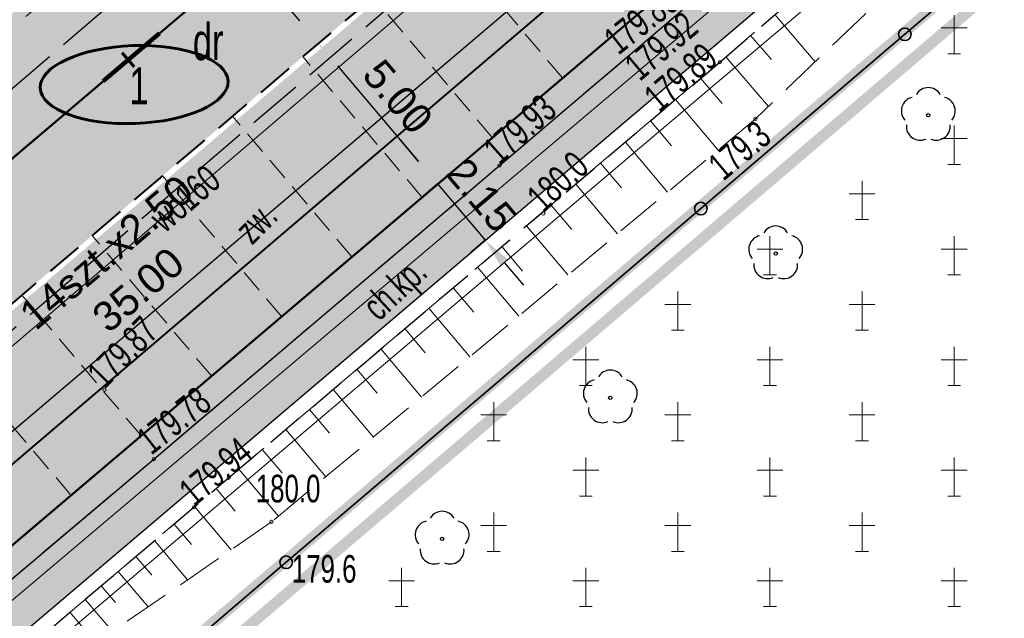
# Model space of a CAD drawing. Header units: metres. Extents: x 7429064 to 7431133, y 5709479 to 5714472.
# Tile 27 of 140: x 7429426 to 7429453, y 5709777 to 5709793. Entities that reach past the tile are written whole.
import ezdxf
from ezdxf.enums import TextEntityAlignment as Align

# ---------------------------------------------------------------- set-up
doc = ezdxf.new("R2010")
doc.units = ezdxf.units.M
for name, pattern in [('1', [0]), ('2_BUBZ02', [1.75, 1.25, -0.5]), ('2_KTCR02', [1.5, 1, -0.5]), ('2_KTJZ01', [2, 1.5, -0.5]), ('2_KTKR01', [0]), ('2_KTPL01', [2, 1.5, -0.5]), ('2_PTCM', [1.5, 1, -0.5]), ('3_1', [0]), ('3_BUBZ02', [1.75, 1.25, -0.5]), ('3_BUBZ02G', [1.75, 1.25, -0.5]), ('3_KTCR02', [1.5, 1, -0.5]), ('3_KTJZ01', [2, 1.5, -0.5]), ('3_KTKR01', [0]), ('3_KTPL01', [2, 1.5, -0.5]), ('3_PTCM', [1.5, 1, -0.5]), ('4_SUPE_01', [0]), ('4_SUPT_01', [0]), ('4_SUPW_01', [0]), ('7_1', [0]), ('7_SUPE_01', [0]), ('7_SUPT_01', [0]), ('7_SUPW_01', [0]), ('ACAD_ISO03W100', [30, 12, -18]), ('CENTER2', [1.125, 0.75, -0.125, 0.125, -0.125]), ('DASHED2', [0.375, 0.25, -0.125]), ('HIDDEN', [0.375, 0.25, -0.125])]:
    doc.linetypes.add(name, pattern=pattern)
for name, color, linetype in [('_1_Mapa', 7, 'Continuous'), ('_1_X-REFY', 7, 'Continuous'), ('C-DROGI-SYTUACJA-ETYKIETY', 7, 'Continuous'), ('zzz.gaHSDomyslna', 7, 'Continuous')]:
    doc.layers.add(name, color=color, linetype=linetype)
doc.layers.add('_Brudnopis', color=22, linetype='Continuous', lineweight=50, plot=False)
for name, color, linetype, lineweight in [('_D_7_PAS DROGOWY_PODZIAL', 1, 'Continuous', 50), ('_D_7_TEREN NIEZBEDNY DLA OB_BUD', 252, 'HIDDEN', 50), ('_D_8_Wymiary', 7, 'Continuous', 20), ('BUBZ_L_1', 252, '2_BUBZ02', 18), ('D_1_LINIA_KRAWĘŻNIK_BET_20_30 WYN 0-2 CM', 5, 'HIDDEN', 40), ('D_1_LINIA_KRAWĘŻNIK_BET_20_30 WYN 12 CM - III', 7, 'Continuous', 50), ('Dr-Krawędż nawierzchni', 250, 'DASHED2', 18), ('DZIAŁKI_ZRID', 5, 'ACAD_ISO03W100', 60), ('gaPoziome', 7, 'Continuous', 30), ('KTCR_E_T_1', 252, 'Continuous', 15), ('KTCR_L_1', 252, '2_KTCR02', 30), ('KTJZ_L_0', 252, '2_KTJZ01', 30), ('KTKR_L_0', 252, '2_KTKR01', 30), ('KTOK_L_4', 252, 'Continuous', 35), ('KTPL_E_T_0', 252, 'Continuous', 15), ('KTPL_L_0', 252, '2_KTPL01', 30), ('OBOP_T_1', 82, 'Continuous', 30), ('PTCM_L_0', 252, '2_PTCM', 18), ('RTPW_T_0', 252, 'Continuous', 15), ('RTPW_T_1', 252, 'Continuous', 15), ('SUPE_L_3', 252, '4_SUPE_01', 18), ('SUPT_L_0', 252, '4_SUPT_01', 18), ('SUPW_E_T_0', 252, 'Continuous', 15), ('SUPW_L_0', 252, '4_SUPW_01', 18)]:
    doc.layers.add(name, color=color, linetype=linetype, lineweight=lineweight)
doc.layers.add('D_1_LINIA_OBRZEŻE_BET_6x30cm - III', color=24, linetype='Continuous', lineweight=30, transparency=0.3)
for name, color, linetype, lineweight, true_color, transparency in [('D_2_HECZ_CHODNIK_KOSTKA', 7, 'Continuous', 0, 0xf7f588, 0.35), ('D_2_HECZ_DROGI KOSTKA', 7, 'Continuous', 13, 0xffbea8, 0.3), ('D_2_HECZ_JEZDNIA KR3- NOWA KONSTRUKCJA', 7, 'Continuous', 13, 0x99e6ff, 0.3)]:
    doc.layers.add(name, color=color, linetype=linetype, lineweight=lineweight, true_color=true_color, transparency=transparency)
for name, color, linetype, lineweight, true_color in [('DZIALKA_L_0', 7, '1', 40, 0x008000), ('DZIALKA_T_0', 7, 'Continuous', 40, 0x008000), ('UZYTKI_T_0', 7, 'Continuous', 18, 0x008000)]:
    doc.layers.add(name, color=color, linetype=linetype, lineweight=lineweight, true_color=true_color)
doc.styles.add('major_arial', font='arial.ttf')
doc.dimstyles.new('major_500', dxfattribs={"dimtxt": 0.8, "dimasz": 0.8, "dimexe": 0.5, "dimexo": 1, "dimgap": 0.3, "dimtad": 1, "dimzin": 1, "dimdsep": 46, "dimtxsty": 'major_arial', "dimcen": 0, "dimse1": 1, "dimse2": 1, "dimaunit": 1, "dimadec": 1, "dimazin": 0, "dimtfac": 1, "dimtix": 1, "dimtmove": 0, "dimatfit": 3, "dimfxl": 2, "dimfxlon": 1, "dimtolj": 1, "dimarcsym": 0})

# ---------------------------------------------------------------- blocks, each defined once
blk = doc.blocks.new('*D16')
at = {"layer": '_D_8_Wymiary', "color": 0, "lineweight": -2, "transparency": 16777216}
for p, q in [((7429443.857, 5709795.611), (7429442.655, 5709797.027)), ((7429416.901, 5709774.519), (7429442.369, 5709796.128)), ((7429417.169, 5709772.966), (7429415.967, 5709774.382))]:
    blk.add_line(p, q, dxfattribs=at)
at = {"layer": '_D_8_Wymiary', "color": 0, "transparency": 16777216}
for points in [[(7429442.282, 5709796.23), (7429442.455, 5709796.026), (7429442.979, 5709796.646)], [(7429416.815, 5709774.62), (7429416.987, 5709774.417), (7429416.291, 5709774.001)]]:
    blk.add_solid(points, dxfattribs=at)
at = {"layer": 'Defpoints', "color": 0, "transparency": 16777216}
for p in [(7429442.979, 5709796.646), (7429444.504, 5709794.848), (7429417.816, 5709772.204)]:
    blk.add_point(p, dxfattribs=at)
at = {"layer": '_D_8_Wymiary', "color": 0, "transparency": 16777216, "insert": (7429428.744, 5709786.373), "char_height": 0.8, "attachment_point": 5, "rotation": 40.3144, "style": 'major_arial'}
blk.add_mtext('\\A1;14szt.x2.50\\P35.00', dxfattribs=at)
blk = doc.blocks.new('*D41')
at = {"layer": '_D_8_Wymiary', "color": 0, "lineweight": -2, "transparency": 16777216}
for p, q in [((7429430.185, 5709797.125), (7429429.803, 5709796.802)), ((7429430.702, 5709796.515), (7429433.549, 5709793.16)), ((7429434.067, 5709792.55), (7429433.685, 5709792.226))]:
    blk.add_line(p, q, dxfattribs=at)
at = {"layer": '_D_8_Wymiary', "color": 0, "transparency": 16777216}
for points in [[(7429430.804, 5709796.601), (7429430.601, 5709796.429), (7429430.185, 5709797.125)], [(7429433.651, 5709793.246), (7429433.447, 5709793.074), (7429434.067, 5709792.55)]]:
    blk.add_solid(points, dxfattribs=at)
at = {"layer": 'Defpoints', "color": 0, "transparency": 16777216}
for p in [(7429430.299, 5709797.222), (7429434.395, 5709792.829), (7429434.067, 5709792.55)]:
    blk.add_point(p, dxfattribs=at)
at = {"layer": '_D_8_Wymiary', "color": 0, "transparency": 16777216, "insert": (7429432.666, 5709795.296), "char_height": 0.8, "attachment_point": 5, "rotation": 310.3144, "style": 'major_arial'}
blk.add_mtext('\\A1;6.00', dxfattribs=at)
blk = doc.blocks.new('*D42')
at = {"layer": '_D_8_Wymiary', "color": 0, "lineweight": -2, "transparency": 16777216}
for p, q in [((7429434.067, 5709792.55), (7429433.685, 5709792.226)), ((7429434.584, 5709791.94), (7429436.784, 5709789.347)), ((7429437.302, 5709788.737), (7429436.92, 5709788.414))]:
    blk.add_line(p, q, dxfattribs=at)
at = {"layer": '_D_8_Wymiary', "color": 0, "transparency": 16777216}
for points in [[(7429434.686, 5709792.026), (7429434.483, 5709791.854), (7429434.067, 5709792.55)], [(7429436.886, 5709789.434), (7429436.682, 5709789.261), (7429437.302, 5709788.737)]]:
    blk.add_solid(points, dxfattribs=at)
at = {"layer": 'Defpoints', "color": 0, "transparency": 16777216}
for p in [(7429434.395, 5709792.829), (7429437.838, 5709789.192), (7429437.302, 5709788.737)]:
    blk.add_point(p, dxfattribs=at)
at = {"layer": '_D_8_Wymiary', "color": 0, "transparency": 16777216, "insert": (7429436.224, 5709791.102), "char_height": 0.8, "attachment_point": 5, "rotation": 310.3144, "style": 'major_arial'}
blk.add_mtext('\\A1;5.00', dxfattribs=at)
blk = doc.blocks.new('*D55')
at = {"layer": '_D_8_Wymiary', "color": 0, "lineweight": -2, "transparency": 16777216}
for p, q in [((7429436.784, 5709789.347), (7429436.266, 5709789.957)), ((7429437.302, 5709788.737), (7429436.92, 5709788.414)), ((7429437.302, 5709788.737), (7429438.595, 5709787.212)), ((7429438.595, 5709787.212), (7429438.214, 5709786.889)), ((7429439.113, 5709786.602), (7429439.631, 5709785.992))]:
    blk.add_line(p, q, dxfattribs=at)
at = {"layer": '_D_8_Wymiary', "color": 0, "transparency": 16777216}
for points in [[(7429436.886, 5709789.434), (7429436.682, 5709789.261), (7429437.302, 5709788.737)], [(7429439.215, 5709786.689), (7429439.011, 5709786.516), (7429438.595, 5709787.212)]]:
    blk.add_solid(points, dxfattribs=at)
at = {"layer": 'Defpoints', "color": 0, "transparency": 16777216}
for p in [(7429437.838, 5709789.192), (7429438.595, 5709787.212), (7429438.744, 5709787.338)]:
    blk.add_point(p, dxfattribs=at)
at = {"layer": '_D_8_Wymiary', "color": 0, "transparency": 16777216, "insert": (7429438.489, 5709788.433), "char_height": 0.8, "attachment_point": 5, "rotation": 310.3144, "style": 'major_arial'}
blk.add_mtext('\\A1;2.15', dxfattribs=at)
blk = doc.blocks.new('3_OBOP02_01')
at = {"linetype": 'Continuous'}
blk.add_circle((0, 0), 0.045, dxfattribs=at)
for centre, start, end in [((0, 0.375), 30.1401, 149.8599), ((-0.357, 0.116), 102.1445, 221.86), ((0.357, 0.116), 318.14, 77.8555), ((-0.22, -0.303), 174.1482, 293.8542), ((0.22, -0.303), 246.1458, 5.8518)]:
    blk.add_arc(centre, 0.375, start, end, dxfattribs=at)
blk = doc.blocks.new('3_PTCM01')
at = {"linetype": 'Continuous'}
for p, q in [((0, 0.525), (0, -0.525)), ((0.35, 0.175), (-0.35, 0.175)), ((-0.175, -0.525), (0.175, -0.525))]:
    blk.add_line(p, q, dxfattribs=at)
blk = doc.blocks.new('3_RTPW01')
at = {"linetype": 'Continuous'}
blk.add_circle((0, 0), 0.045, dxfattribs=at)
blk = doc.blocks.new('3_RTPW02')
at = {"linetype": 'Continuous'}
blk.add_circle((0, 0), 0.045, dxfattribs=at)
blk = doc.blocks.new('X-ref_MDCP_Szara')
at = {"layer": 'BUBZ_L_1', "linetype": '3_BUBZ02G'}
for p, q in [((7429414.08, 5709783.13), (7429437.25, 5709802.67)), ((7429444.96, 5709792.04), (7429447.897, 5709794.573)), ((7429431.63, 5709780.764), (7429444.96, 5709792.04)), ((7429423.16, 5709773.59), (7429431.63, 5709780.764))]:
    blk.add_line(p, q, dxfattribs=at)
at = {"layer": 'BUBZ_L_1', "linetype": '3_BUBZ02'}
for p, q in [((7429448.928, 5709793.364), (7429445.93, 5709790.5)), ((7429445.93, 5709790.5), (7429432.791, 5709779.565)), ((7429432.791, 5709779.565), (7429418.83, 5709769.95))]:
    blk.add_line(p, q, dxfattribs=at)
at = {"layer": 'BUBZ_L_1', "linetype": '3_1'}
for p, q in [((7429446.455, 5709793.33), (7429447.556, 5709792.053)), ((7429445.8, 5709792.765), (7429446.365, 5709792.11)), ((7429445.128, 5709792.185), (7429446.287, 5709790.841)), ((7429444.443, 5709791.603), (7429445.024, 5709790.916)), ((7429443.759, 5709791.024), (7429444.916, 5709789.656)), ((7429443.078, 5709790.448), (7429443.654, 5709789.767)), ((7429442.399, 5709789.874), (7429443.547, 5709788.517)), ((7429441.724, 5709789.302), (7429442.295, 5709788.627)), ((7429441.051, 5709788.733), (7429442.189, 5709787.387)), ((7429440.38, 5709788.166), (7429440.947, 5709787.496)), ((7429439.712, 5709787.601), (7429440.842, 5709786.266)), ((7429439.047, 5709787.039), (7429439.61, 5709786.373)), ((7429438.385, 5709786.478), (7429439.505, 5709785.153)), ((7429437.725, 5709785.92), (7429438.283, 5709785.26)), ((7429437.068, 5709785.364), (7429438.18, 5709784.05)), ((7429436.413, 5709784.811), (7429436.967, 5709784.156)), ((7429435.761, 5709784.259), (7429436.864, 5709782.955)), ((7429435.112, 5709783.71), (7429435.661, 5709783.061)), ((7429434.465, 5709783.163), (7429435.559, 5709781.869)), ((7429433.821, 5709782.618), (7429434.366, 5709781.974)), ((7429433.179, 5709782.075), (7429434.265, 5709780.792)), ((7429432.54, 5709781.535), (7429433.081, 5709780.896)), ((7429431.904, 5709780.996), (7429432.981, 5709779.723)), ((7429431.29, 5709780.476), (7429431.81, 5709779.862)), ((7429430.705, 5709779.981), (7429431.696, 5709778.811)), ((7429430.148, 5709779.509), (7429430.62, 5709778.952)), ((7429429.617, 5709779.06), (7429430.516, 5709777.998)), ((7429429.112, 5709778.632), (7429429.54, 5709778.126)), ((7429428.631, 5709778.224), (7429429.446, 5709777.261)), ((7429428.172, 5709777.836), (7429428.561, 5709777.377)), ((7429427.736, 5709777.466), (7429428.475, 5709776.593)), ((7429427.32, 5709777.114), (7429427.672, 5709776.698))]:
    blk.add_line(p, q, dxfattribs=at)
at = {"layer": 'DZIALKA_L_0', "linetype": '1'}
blk.add_line((7429408.88, 5709766.76), (7429668.8, 5709988.15), dxfattribs=at)
at = {"layer": 'KTCR_L_1', "linetype": '3_KTCR02'}
for p, q in [((7429444.96, 5709792.04), (7429447.897, 5709794.573)), ((7429438.981, 5709789.233), (7429443.95, 5709793.46)), ((7429431.63, 5709780.764), (7429444.96, 5709792.04)), ((7429429.599, 5709781.272), (7429438.981, 5709789.233)), ((7429421.98, 5709774.85), (7429429.599, 5709781.272)), ((7429423.16, 5709773.59), (7429431.63, 5709780.764))]:
    blk.add_line(p, q, dxfattribs=at)
at = {"layer": 'KTJZ_L_0', "linetype": '3_KTJZ01'}
for p, q in [((7429414.99, 5709782.12), (7429437.99, 5709801.8)), ((7429441.05, 5709797.87), (7429418.51, 5709778.57))]:
    blk.add_line(p, q, dxfattribs=at)
at = {"layer": 'KTKR_L_0', "linetype": '3_KTKR01'}
for p, q in [((7429438.981, 5709789.233), (7429443.95, 5709793.46)), ((7429429.599, 5709781.272), (7429438.981, 5709789.233)), ((7429421.98, 5709774.85), (7429429.599, 5709781.272))]:
    blk.add_line(p, q, dxfattribs=at)
at = {"layer": 'KTOK_L_4'}
for p, q in [((7429449.986, 5709792.796), (7429455.524, 5709797.524)), ((7429444.448, 5709788.068), (7429449.986, 5709792.796)), ((7429438.91, 5709783.34), (7429444.448, 5709788.068)), ((7429433.192, 5709778.472), (7429438.91, 5709783.34)), ((7429427.474, 5709773.604), (7429433.192, 5709778.472))]:
    blk.add_line(p, q, dxfattribs=at)
for centre in [(7429449.986, 5709792.796), (7429444.448, 5709788.068), (7429433.192, 5709778.472)]:
    blk.add_circle(centre, 0.17, dxfattribs=at)
at = {"layer": 'KTPL_L_0', "linetype": '3_KTPL01'}
for p, q in [((7429441.05, 5709797.87), (7429418.51, 5709778.57)), ((7429438.981, 5709789.233), (7429443.95, 5709793.46)), ((7429429.599, 5709781.272), (7429438.981, 5709789.233)), ((7429421.98, 5709774.85), (7429429.599, 5709781.272))]:
    blk.add_line(p, q, dxfattribs=at)
at = {"layer": 'PTCM_L_0', "linetype": '3_PTCM'}
for p, q in [((7429438.91, 5709783.34), (7429494.29, 5709830.62)), ((7429410.32, 5709759), (7429438.91, 5709783.34))]:
    blk.add_line(p, q, dxfattribs=at)
at = {"layer": 'SUPE_L_3', "linetype": '7_SUPE_01'}
blk.add_line((7429414.13, 5709767.63), (7429446.29, 5709794.79), dxfattribs=at)
at = {"layer": 'SUPT_L_0', "linetype": '7_SUPT_01'}
for p, q in [((7429444.55, 5709791.2), (7429481.84, 5709822.66)), ((7429409.76, 5709761.79), (7429444.55, 5709791.2))]:
    blk.add_line(p, q, dxfattribs=at)
at = {"layer": 'SUPW_L_0', "linetype": '7_SUPW_01'}
blk.add_line((7429369.46, 5709736.3), (7429593.18, 5709927.23), dxfattribs=at)
at = {"layer": 'SUPW_L_0', "linetype": '7_1'}
blk.add_line((7429369.46, 5709736.3), (7429593.18, 5709927.23), dxfattribs=at)
at = {"layer": 'OBOP_T_1'}
for p in [(7429450.623, 5709790.601), (7429446.481, 5709786.846), (7429441.991, 5709782.937), (7429437.424, 5709779.104)]:
    blk.add_blockref('3_OBOP02_01', p, dxfattribs=at)
at = {"layer": 'PTCM_L_0'}
for p in [(7429451.325, 5709792.793), (7429451.325, 5709789.793), (7429448.825, 5709788.293), (7429446.325, 5709786.793), (7429451.325, 5709786.793), (7429443.825, 5709785.293), (7429448.825, 5709785.293), (7429441.325, 5709783.793), (7429446.325, 5709783.793), (7429451.325, 5709783.793), (7429438.825, 5709782.293), (7429443.825, 5709782.293), (7429448.825, 5709782.293), (7429441.325, 5709780.793), (7429446.325, 5709780.793), (7429451.325, 5709780.793), (7429438.825, 5709779.293), (7429443.825, 5709779.293), (7429448.825, 5709779.293), (7429436.325, 5709777.793), (7429441.325, 5709777.793), (7429446.325, 5709777.793), (7429451.325, 5709777.793)]:
    blk.add_blockref('3_PTCM01', p, dxfattribs=at)
at = {"layer": 'RTPW_T_0'}
for p in [(7429445.93, 5709790.5), (7429440.173, 5709787.934), (7429431.63, 5709780.764), (7429432.791, 5709779.565)]:
    blk.add_blockref('3_RTPW01', p, dxfattribs=at)
at = {"layer": 'RTPW_T_1'}
for p in [(7429444.96, 5709792.04), (7429438.981, 5709789.233), (7429428.257, 5709783.151), (7429429.599, 5709781.272), (7429430.691, 5709779.963)]:
    blk.add_blockref('3_RTPW02', p, dxfattribs=at)
at = {"layer": 'DZIALKA_T_0', "width": 0.7}
blk.add_text('1', height=1, dxfattribs=at).set_placement((7429428.935, 5709791.9), align=Align.TOP_LEFT)
at = {"layer": 'KTCR_E_T_1', "width": 0.7}
blk.add_text('ch.kp.', height=0.75, rotation=43.0909, dxfattribs=at).set_placement((7429436.198, 5709785.832), align=Align.MIDDLE)
at = {"layer": 'KTPL_E_T_0', "width": 0.7}
blk.add_text('zw.', height=0.75, rotation=45, dxfattribs=at).set_placement((7429432.374, 5709787.695), align=Align.MIDDLE)
at = {"layer": 'RTPW_T_0', "width": 0.7}
blk.add_text('179.3', height=0.75, rotation=39.7681, dxfattribs=at).set_placement((7429445.93, 5709790.5), align=Align.TOP_RIGHT)
blk.add_text('180.0', height=0.75, rotation=42.876, dxfattribs=at).set_placement((7429440.173, 5709787.934))
for s, p in [('180.0', (7429432.365, 5709780.846)), ('179.6', (7429433.344, 5709778.669))]:
    blk.add_text(s, height=0.75, dxfattribs=at).set_placement(p, align=Align.TOP_LEFT)
at = {"layer": 'RTPW_T_1', "width": 0.7}
for s, rotation, p in [('179.80', 38.0951, (7429443.9, 5709793.54)), ('179.89', 40.2269, (7429444.96, 5709792.04))]:
    blk.add_text(s, height=0.75, rotation=rotation, dxfattribs=at).set_placement(p, align=Align.RIGHT)
blk.add_text('179.92', height=0.75, rotation=40.1049, dxfattribs=at).set_placement((7429443.95, 5709793.46), align=Align.TOP_RIGHT)
for s, rotation, p in [('179.93', 41.6366, (7429438.981, 5709789.233)), ('179.87', 45.1136, (7429428.257, 5709783.151)), ('179.78', 38.2268, (7429429.529, 5709781.362)), ('179.94', 39.639, (7429430.691, 5709779.963))]:
    blk.add_text(s, height=0.75, rotation=rotation, dxfattribs=at).set_placement(p)
at = {"layer": 'SUPW_E_T_0', "width": 0.7}
blk.add_text('wo160', height=0.75, rotation=40.4785, dxfattribs=at).set_placement((7429430.442, 5709788.344), align=Align.MIDDLE)
at = {"layer": 'UZYTKI_T_0', "width": 0.7}
blk.add_text('dr', height=1, dxfattribs=at).set_placement((7429430.657, 5709793.095), align=Align.TOP_LEFT)
blk = doc.blocks.new('*U220')
at = {"layer": 'zzz.gaHSDomyslna', "color": 140}
blk.add_lwpolyline([(22.875, 19.409, 0.12, 0.12, 0), (24.4, 20.703, 0.12, 0.12, 0)], format="xyseb", dxfattribs=at)
blk = doc.blocks.new('X-ref_SOR')
at = {"layer": 'gaPoziome'}
blk.add_blockref('*U220', (7429405.348, 5709772.117), dxfattribs=at)
blk = doc.blocks.new('AeccTickLine')
at = {"color": 0, "linetype": 'ByBlock', "lineweight": -2}
blk.add_line((0, 1), (0, -1), dxfattribs=at)
blk = doc.blocks.new('OŚ_Dąbrowskiego_1')
at = {"layer": '_D_8_Wymiary', "color": 1, "linetype": 'CENTER2', "lineweight": 35, "flags": 128}
blk.add_lwpolyline([(7429230.998, 5709660.664), (7429273.145, 5709676.622, 0.085629), (7429337.582, 5709714.618), (7429502.301, 5709854.381), (7429714.669, 5710036.139), (7429868.111, 5710165.952)], format="xyb", dxfattribs=at)
at = {"layer": 'C-DROGI-SYTUACJA-ETYKIETY', "color": 7, "linetype": 'Continuous', "lineweight": 60, "xscale": 0.25, "yscale": 0.25, "zscale": 0.25, "rotation": 40.31442587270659}
blk.add_blockref('AeccTickLine', (7429428.902, 5709792.102), dxfattribs=at)

msp = doc.modelspace()

# ---------------------------------------------------------------- hatches: boundary and pattern name
at = {"layer": 'D_2_HECZ_CHODNIK_KOSTKA', "transparency": 33554585}
h = msp.add_hatch(color=256, dxfattribs=at)
h.dxf.hatch_style = 1
edge = h.paths.add_edge_path()
edge.add_line((7429611.715, 5709933.539), (7429609.355, 5709934.501))
edge.add_line((7429609.355, 5709934.501), (7429596.138, 5709923.189))
edge.add_line((7429596.138, 5709923.189), (7429592.463, 5709920.763))
edge.add_arc((7429606.237, 5709899.9), 25, 123.434, 130.559)
edge.add_line((7429589.981, 5709918.893), (7429507.49, 5709848.292))
edge.add_line((7429507.49, 5709848.292), (7429417.816, 5709772.204))
edge.add_line((7429417.816, 5709772.204), (7429413.427, 5709768.48))
edge.add_line((7429413.427, 5709768.48), (7429407.995, 5709766.13))
edge.add_line((7429407.995, 5709766.13), (7429408.287, 5709764.077))
edge.add_line((7429408.287, 5709764.077), (7429414.494, 5709766.762))
edge.add_line((7429414.494, 5709766.762), (7429508.787, 5709846.77))
edge.add_line((7429508.787, 5709846.77), (7429591.282, 5709917.374))
edge.add_arc((7429606.237, 5709899.9), 23, 123.434, 130.559, ccw=False)
edge.add_line((7429593.564, 5709919.094), (7429599.13, 5709922.769))
edge.add_line((7429599.13, 5709922.769), (7429611.715, 5709933.539))
at = {"layer": 'D_2_HECZ_DROGI KOSTKA'}
h = msp.add_hatch(color=256, dxfattribs=at)
h.dxf.hatch_style = 1
edge = h.paths.add_edge_path()
edge.add_line((7429442.011, 5709799.094), (7429413.732, 5709775.1))
edge.add_arc((7429414.35, 5709773.198), 2, 40.3144, 107.9828, ccw=False)
edge.add_line((7429415.875, 5709774.491), (7429417.816, 5709772.204))
edge.add_line((7429417.816, 5709772.204), (7429444.504, 5709794.848))
edge.add_line((7429444.504, 5709794.848), (7429442.239, 5709797.517))
edge.add_arc((7429443.383, 5709798.488), 1.5, 156.1564, 220.3144, ccw=False)
at = {"layer": 'D_2_HECZ_JEZDNIA KR3- NOWA KONSTRUKCJA'}
h = msp.add_hatch(color=256, dxfattribs=at)
h.dxf.hatch_style = 1
edge = h.paths.add_edge_path()
edge.add_arc((7429610.557, 5709990.469), 30, 310.559, 314.2935)
edge.add_arc((7429610.557, 5709990.469), 30, 314.2935, 325.3941)
edge.add_line((7429635.249, 5709973.431), (7429635.899, 5709972.672))
edge.add_line((7429635.899, 5709972.672), (7429667.702, 5709999.89))
edge.add_line((7429667.702, 5709999.89), (7429675.246, 5710006.347))
edge.add_line((7429675.246, 5710006.347), (7429712.724, 5710038.423))
edge.add_line((7429712.724, 5710038.423), (7429823.828, 5710132.378))
edge.add_line((7429823.828, 5710132.378), (7429834.316, 5710141.377))
edge.add_line((7429834.316, 5710141.377), (7429846.156, 5710151.524))
edge.add_line((7429846.156, 5710151.524), (7429850.099, 5710146.734))
edge.add_line((7429850.099, 5710146.734), (7429838.187, 5710136.85))
edge.add_line((7429838.187, 5710136.85), (7429827.698, 5710127.833))
edge.add_line((7429827.698, 5710127.833), (7429716.613, 5710033.854))
edge.add_line((7429716.613, 5710033.854), (7429633.474, 5709962.699))
edge.add_arc((7429636.726, 5709958.9), 5, 130.559, 193.2571)
edge.add_line((7429631.859, 5709957.753), (7429636.051, 5709939.958))
edge.add_line((7429636.051, 5709939.958), (7429630.653, 5709938.888))
edge.add_line((7429630.653, 5709938.888), (7429629.491, 5709943.821))
edge.add_arc((7429623.651, 5709942.445), 6, 13.2571, 130.559)
edge.add_line((7429619.749, 5709947.003), (7429619.729, 5709946.986))
edge.add_line((7429619.729, 5709946.986), (7429617.779, 5709949.265))
edge.add_line((7429617.779, 5709949.265), (7429606.383, 5709939.512))
edge.add_line((7429606.383, 5709939.512), (7429594.274, 5709929.149))
edge.add_line((7429594.274, 5709929.149), (7429594.825, 5709928.314))
edge.add_line((7429594.825, 5709928.314), (7429589.708, 5709924.935))
edge.add_arc((7429606.237, 5709899.9), 30, 123.434, 130.559)
edge.add_line((7429586.73, 5709922.692), (7429529.23, 5709873.48))
edge.add_line((7429529.23, 5709873.48), (7429502.179, 5709850.343))
edge.add_line((7429502.179, 5709850.343), (7429339.523, 5709712.33))
edge.add_arc((7429194.822, 5709882.942), 223.711, 294.66533, 310.3021, ccw=False)
edge.add_arc((7429190.304, 5709894.737), 236.317, 290.79615, 294.46753, ccw=False)
edge.add_line((7429274.207, 5709673.816), (7429245.41, 5709663.13))
edge.add_line((7429245.41, 5709663.13), (7429242.106, 5709661.907))
edge.add_line((7429242.106, 5709661.907), (7429240.354, 5709666.717))
edge.add_line((7429240.354, 5709666.717), (7429244.254, 5709668.201))
edge.add_line((7429244.254, 5709668.201), (7429272.082, 5709679.428))
edge.add_arc((7429195.246, 5709882.369), 217, 290.73736, 310.31443)
edge.add_line((7429335.641, 5709716.905), (7429500.355, 5709856.664))
edge.add_line((7429500.355, 5709856.664), (7429629.269, 5709966.997))
edge.add_line((7429629.269, 5709966.997), (7429630.064, 5709967.677))

# ---------------------------------------------------------------- linework, layer by layer
at = {"layer": '_Brudnopis', "flags": 128}
msp.add_lwpolyline([(7429230.998, 5709660.664), (7429273.145, 5709676.622, 0.085605), (7429337.585, 5709714.618), (7429368.823, 5709741.125), (7429502.301, 5709854.381), (7429714.669, 5710036.139), (7429868.111, 5710165.952)], format="xyb", dxfattribs=at)
at = {"layer": '_D_7_PAS DROGOWY_PODZIAL', "ltscale": 0.2, "const_width": 0.3, "elevation": 0, "flags": 128}
msp.add_lwpolyline([(7429615.633, 5709934.224), (7429410.418, 5709759.095), (7429398.167, 5709757.635)], dxfattribs=at)
at = {"layer": '_D_7_TEREN NIEZBEDNY DLA OB_BUD', "ltscale": 10, "const_width": 0.3, "flags": 128}
msp.add_lwpolyline([(7429838.642, 5710133.498), (7429838.163, 5710130.983), (7429669.785, 5709988.07), (7429674.221, 5709982.833), (7429665.132, 5709974.906), (7429667.705, 5709971.871), (7429662.832, 5709967.707), (7429665.637, 5709964.494), (7429637.109, 5709939.516), (7429616.438, 5709933.991), (7429410.711, 5709758.425), (7429398.46, 5709756.965), (7429363.725, 5709727.377), (7429364.497, 5709726.485), (7429330.157, 5709696.304), (7429317.553, 5709687.475), (7429303.139, 5709679.24), (7429296.402, 5709677.454), (7429295.854, 5709678.755), (7429285.213, 5709675.171), (7429285.468, 5709665.629), (7429278.469, 5709665.47), (7429278.347, 5709670.061), (7429254.481, 5709660.887), (7429229.937, 5709651.368), (7429224.487, 5709665.833), (7429244.657, 5709675.131), (7429249.847, 5709679.192), (7429269.079, 5709686.95), (7429282.549, 5709692.752), (7429296.468, 5709699.803), (7429307.464, 5709706.348), (7429318.986, 5709714.248), (7429330.313, 5709723.204), (7429495.004, 5709862.943), (7429615.273, 5709965.877), (7429632.42, 5709989.108), (7429648.373, 5710002.762), (7429661.377, 5710006.8), (7429669.911, 5710012.64), (7429707.476, 5710044.593), (7429834.508, 5710152.316), (7429838.121, 5710158.939), (7429844.755, 5710193.28), (7429843.741, 5710206.48), (7429852.314, 5710203.598), (7429849.368, 5710188.375), (7429850.227, 5710185.684), (7429848.746, 5710185.163), (7429846.827, 5710175.247), (7429842.58, 5710153.283), (7429856.534, 5710164.104), (7429864.199, 5710154.59)], close=True, dxfattribs=at)
at = {"layer": 'D_1_LINIA_KRAWĘŻNIK_BET_20_30 WYN 0-2 CM', "ltscale": 4, "flags": 128}
msp.add_lwpolyline([(7429442.412, 5709799.631), (7429413.056, 5709774.723)], dxfattribs=at)
at = {"layer": 'D_1_LINIA_KRAWĘŻNIK_BET_20_30 WYN 12 CM - III', "flags": 128}
msp.add_lwpolyline([(7429413.732, 5709775.1, -0.304149), (7429415.875, 5709774.491), (7429417.816, 5709772.204), (7429444.504, 5709794.848)], format="xyb", dxfattribs=at)
at = {"layer": 'D_1_LINIA_OBRZEŻE_BET_6x30cm - III', "flags": 128}
msp.add_lwpolyline([(7429408.287, 5709764.077), (7429414.494, 5709766.762), (7429508.787, 5709846.77), (7429591.282, 5709917.374, -0.031099), (7429593.564, 5709919.094), (7429599.13, 5709922.769), (7429611.715, 5709933.539), (7429615.743, 5709934.682), (7429615.845, 5709934.277)], format="xyb", dxfattribs=at)
at = {"layer": 'Dr-Krawędż nawierzchni', "ltscale": 2.5, "flags": 128}
for points in [[(7429440.691, 5709791.613), (7429437.456, 5709795.426)], [(7429438.785, 5709789.996), (7429435.55, 5709793.808)], [(7429436.878, 5709788.378), (7429433.644, 5709792.191)], [(7429434.972, 5709786.761), (7429431.737, 5709790.574)], [(7429433.066, 5709785.144), (7429429.831, 5709788.956)], [(7429431.16, 5709783.526), (7429427.925, 5709787.339)], [(7429429.253, 5709781.909), (7429426.019, 5709785.721)], [(7429427.347, 5709780.291), (7429424.112, 5709784.104)]]:
    msp.add_lwpolyline(points, dxfattribs=at)
at = {"layer": 'DZIAŁKI_ZRID'}
msp.add_ellipse((7429429.064, 5709791.433, -77.987), major_axis=(2.55, 0.092), ratio=0.413943, dxfattribs=at)

# ---------------------------------------------------------------- block references
at = {"layer": '_1_Mapa'}
msp.add_blockref('X-ref_MDCP_Szara', (0, 0), dxfattribs=at)
at = {"layer": '_1_X-REFY'}
for name in ['X-ref_SOR', 'OŚ_Dąbrowskiego_1']:
    msp.add_blockref(name, (0, 0), dxfattribs=at)

# ---------------------------------------------------------------- dimensions: what is measured, and where the dimension line sits
at = {"layer": '_D_8_Wymiary'}
for base, p1, p2, picture, middle in [((7429434.067, 5709792.55), (7429430.299, 5709797.222), (7429434.395, 5709792.829), '*D41', (7429432.666, 5709795.296)), ((7429437.302, 5709788.737), (7429434.395, 5709792.829), (7429437.838, 5709789.192), '*D42', (7429436.224, 5709791.102))]:
    dim = msp.add_linear_dim(base=base, p1=p1, p2=p2, angle=130.3144, dimstyle='major_500', override={"dimse1": 0, "dimse2": 0, "dimtmove": 1}, dxfattribs=at)
    dim.commit()
    dim.dimension.update_dxf_attribs({"geometry": picture, "text_midpoint": middle})
dim = msp.add_aligned_dim(p1=(7429417.816, 5709772.204), p2=(7429444.504, 5709794.848), distance=2.357, text='14szt.x2.50\\P<>', dimstyle='major_500', override={"dimse1": 0, "dimse2": 0}, dxfattribs=at)
dim.commit()
dim.dimension.update_dxf_attribs({"geometry": '*D16', "text_midpoint": (7429428.744, 5709786.373)})
dim = msp.add_linear_dim(base=(7429438.595, 5709787.212), p1=(7429437.838, 5709789.192), p2=(7429438.744, 5709787.338), angle=130.3144, text='2.15', dimstyle='major_500', override={"dimse1": 0, "dimse2": 0, "dimtmove": 1}, dxfattribs=at)
dim.commit()
dim.dimension.update_dxf_attribs({"geometry": '*D55', "text_midpoint": (7429438.489, 5709788.433)})

doc.saveas('drawing.dxf')
